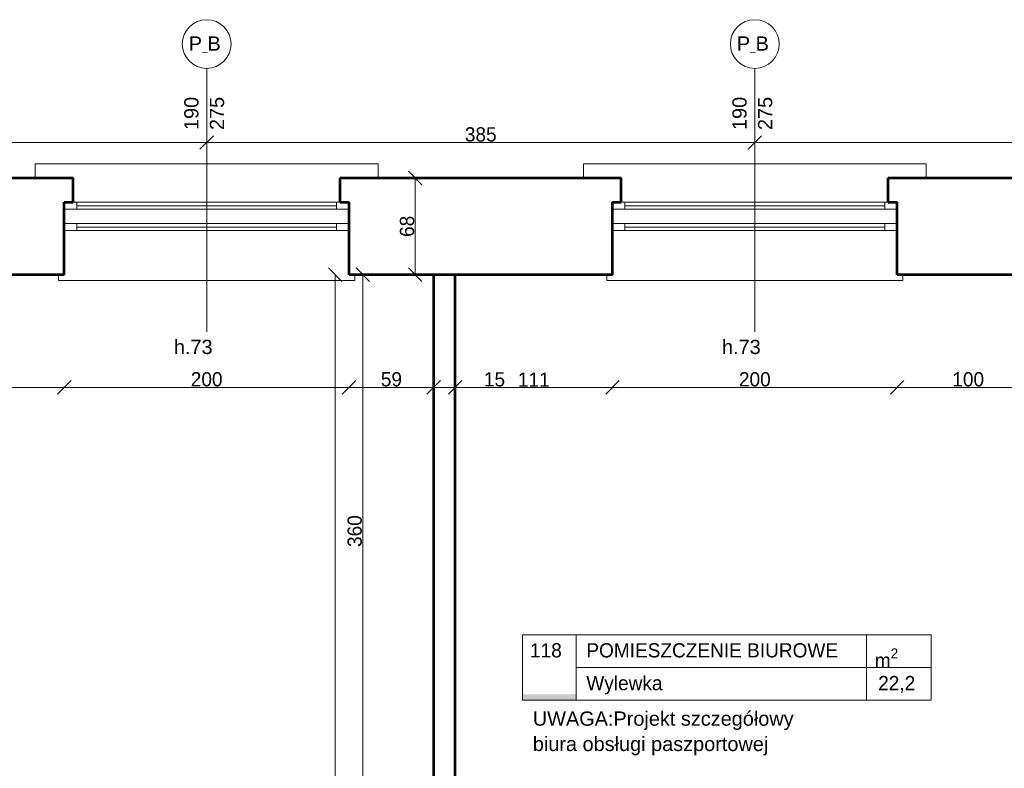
# Model space of a CAD drawing. Header units: inches. Extents: x -21887 to 84279, y -131485 to 67836.
# Tile 209 of 256: x 35117 to 42033, y 38816 to 44079. Entities that reach past the tile are written whole.
import ezdxf

# ---------------------------------------------------------------- set-up
doc = ezdxf.new("R2010")
doc.units = ezdxf.units.IN
doc.header["$MEASUREMENT"] = 0
doc.layers.get('0').update_dxf_attribs({"lineweight": 13})
doc.layers.get('Defpoints').update_dxf_attribs({"lineweight": 13})
for name, color, linetype, lineweight in [('AI_MURY', 7, 'Continuous', 53), ('Dimensioning', 7, 'Continuous', 13), ('DRZWI', 7, 'Continuous', 13), ('dzialowki', 7, 'Continuous', 53), ('nowe scianz', 7, 'Continuous', 13), ('OPISY TABELKI', 7, 'Continuous', 13)]:
    doc.layers.add(name, color=color, linetype=linetype, lineweight=lineweight)
doc.styles.add('GENERATED_STYLE_30', font='txt')
doc.styles.add('GENERATED_STYLE_7', font='txt')
doc.styles.add('GENERATED_STYLE_8', font='txt')
doc.styles.add('GENERATED_STYLE_9', font='txt')
doc.styles.add('Style-Courier New', font='txt')
doc.dimstyles.new('Dimstyle_4', dxfattribs={"dimtxt": 100, "dimasz": 95, "dimexe": 0, "dimexo": 0, "dimgap": 0.09, "dimtad": 1, "dimdec": 0, "dimlfac": 0.1, "dimzin": 0, "dimdsep": 46, "dimlunit": 5, "dimtxsty": 'GENERATED_STYLE_7', "dimblk": 'ARROWHEAD_6', "dimcen": 0.09, "dimclrd": 161, "dimclre": 161, "dimclrt": 7, "dimadec": 0, "dimazin": 0, "dimtfac": 1, "dimtdec": 0, "dimtmove": 0, "dimatfit": 3, "dimfxl": 0, "dimtolj": 1, "dimtzin": 0, "dimarcsym": 0})
doc.dimstyles.new('Dimstyle_5', dxfattribs={"dimtxt": 100, "dimasz": 95, "dimexe": 0.18, "dimexo": 0, "dimgap": 0.09, "dimtad": 1, "dimtih": 1, "dimtoh": 1, "dimdec": 0, "dimlfac": 0.1, "dimzin": 0, "dimdsep": 46, "dimlunit": 5, "dimtxsty": 'GENERATED_STYLE_7', "dimblk": 'ARROWHEAD_6', "dimcen": 0.09, "dimclrd": 161, "dimclre": 161, "dimclrt": 7, "dimadec": 0, "dimazin": 0, "dimtfac": 1, "dimtdec": 0, "dimtmove": 0, "dimatfit": 3, "dimfxl": 0, "dimtolj": 1, "dimtzin": 0, "dimarcsym": 0})

# ---------------------------------------------------------------- blocks, each defined once
blk = doc.blocks.new('ARROWHEAD_6')
at = {"color": 0, "linetype": 'Continuous'}
for p, q in [((0, 0), (-1, 0)), ((-0.5, -0.5), (0.5, 0.5))]:
    blk.add_line(p, q, dxfattribs=at)
blk = doc.blocks.new('*U169')
at = {"layer": 'Defpoints', "color": 0, "linetype": 'Continuous'}
for p in [(37332.9, 42285.7), (38025.5, 42285.7), (37332.9, 33430.7)]:
    blk.add_point(p, dxfattribs=at)
at = {"layer": 'Dimensioning', "color": 161, "linetype": 'Continuous', "lineweight": -2}
for p, q in [((37333.1, 42285.7), (37332.9, 42285.7)), ((37332.9, 33525.7), (37332.9, 42190.7))]:
    blk.add_line(p, q, dxfattribs=at)
at = {"layer": 'Dimensioning', "color": 161, "linetype": 'Continuous', "lineweight": -2, "xscale": 95, "yscale": 95, "zscale": 95}
for p, rotation in [((37332.9, 42285.7), 90), ((37332.9, 33430.7), 270)]:
    blk.add_blockref('ARROWHEAD_6', p, dxfattribs=dict(at, rotation=rotation))
at = {"layer": 'Dimensioning', "color": 7, "linetype": 'Continuous', "insert": (37276.6, 37858.2), "char_height": 100, "attachment_point": 5, "rotation": 90, "style": 'GENERATED_STYLE_7'}
blk.add_mtext('885', dxfattribs=at)
blk = doc.blocks.new('*D1845')
at = {"layer": 'Defpoints'}
for p in [(37332.9, 42285.7), (38025.5, 42285.7), (37332.9, 37858.2), (37332.9, 33430.7)]:
    blk.add_point(p, dxfattribs=at)
at = {"layer": 'Dimensioning', "color": 161, "linetype": 'Continuous'}
blk.add_blockref('*U169', (0, 0), dxfattribs=at)
blk = doc.blocks.new('*U1109')
at = {"layer": 'Defpoints', "color": 0, "linetype": 'Continuous'}
for p in [(32580.5, 43215.2), (36430.5, 43215.2), (36430.5, 43215.2)]:
    blk.add_point(p, dxfattribs=at)
at = {"layer": 'Dimensioning', "color": 161, "linetype": 'Continuous', "lineweight": -2}
for p, q in [((32580.5, 43215.2), (32580.5, 43215.4)), ((32675.5, 43215.2), (36335.5, 43215.2)), ((36430.5, 43215.2), (36430.5, 43215.4))]:
    blk.add_line(p, q, dxfattribs=at)
at = {"layer": 'Dimensioning', "color": 161, "linetype": 'Continuous', "lineweight": -2, "xscale": 95, "yscale": 95, "zscale": 95, "rotation": 180}
blk.add_blockref('ARROWHEAD_6', (32580.5, 43215.2), dxfattribs=at)
at = {"layer": 'Dimensioning', "color": 161, "linetype": 'Continuous', "lineweight": -2, "xscale": 95, "yscale": 95, "zscale": 95}
blk.add_blockref('ARROWHEAD_6', (36430.5, 43215.2), dxfattribs=at)
at = {"layer": 'Dimensioning', "color": 7, "linetype": 'Continuous', "insert": (34505.5, 43271.5), "char_height": 100, "attachment_point": 5, "style": 'GENERATED_STYLE_7'}
blk.add_mtext('385', dxfattribs=at)
blk = doc.blocks.new('*D2071')
at = {"layer": 'Defpoints'}
for p in [(32580.5, 43215.2), (34505.5, 43215.2), (36430.5, 43215.2), (36430.5, 43215.2)]:
    blk.add_point(p, dxfattribs=at)
at = {"layer": 'Dimensioning', "color": 161, "linetype": 'Continuous'}
blk.add_blockref('*U1109', (0, 0), dxfattribs=at)
blk = doc.blocks.new('*U1110')
at = {"layer": 'Defpoints', "color": 0, "linetype": 'Continuous'}
for p in [(36430.5, 43215.2), (40280.5, 43215.2), (40280.5, 43215.2)]:
    blk.add_point(p, dxfattribs=at)
at = {"layer": 'Dimensioning', "color": 161, "linetype": 'Continuous', "lineweight": -2}
for p, q in [((36430.5, 43215.2), (36430.5, 43215.4)), ((36525.5, 43215.2), (40185.5, 43215.2)), ((40280.5, 43215.2), (40280.5, 43215.4))]:
    blk.add_line(p, q, dxfattribs=at)
at = {"layer": 'Dimensioning', "color": 161, "linetype": 'Continuous', "lineweight": -2, "xscale": 95, "yscale": 95, "zscale": 95, "rotation": 180}
blk.add_blockref('ARROWHEAD_6', (36430.5, 43215.2), dxfattribs=at)
at = {"layer": 'Dimensioning', "color": 161, "linetype": 'Continuous', "lineweight": -2, "xscale": 95, "yscale": 95, "zscale": 95}
blk.add_blockref('ARROWHEAD_6', (40280.5, 43215.2), dxfattribs=at)
at = {"layer": 'Dimensioning', "color": 7, "linetype": 'Continuous', "insert": (38355.5, 43271.5), "char_height": 100, "attachment_point": 5, "style": 'GENERATED_STYLE_7'}
blk.add_mtext('385', dxfattribs=at)
blk = doc.blocks.new('*D2072')
at = {"layer": 'Defpoints'}
for p in [(36430.5, 43215.2), (38355.5, 43215.2), (40280.5, 43215.2), (40280.5, 43215.2)]:
    blk.add_point(p, dxfattribs=at)
at = {"layer": 'Dimensioning', "color": 161, "linetype": 'Continuous'}
blk.add_blockref('*U1110', (0, 0), dxfattribs=at)
blk = doc.blocks.new('*U1111')
at = {"layer": 'Defpoints', "color": 0, "linetype": 'Continuous'}
for p in [(40280.5, 43215.2), (44130.5, 43215.2), (44130.5, 43215.2)]:
    blk.add_point(p, dxfattribs=at)
at = {"layer": 'Dimensioning', "color": 161, "linetype": 'Continuous', "lineweight": -2}
for p, q in [((40280.5, 43215.2), (40280.5, 43215.4)), ((40375.5, 43215.2), (44035.5, 43215.2)), ((44130.5, 43215.2), (44130.5, 43215.4))]:
    blk.add_line(p, q, dxfattribs=at)
at = {"layer": 'Dimensioning', "color": 161, "linetype": 'Continuous', "lineweight": -2, "xscale": 95, "yscale": 95, "zscale": 95, "rotation": 180}
blk.add_blockref('ARROWHEAD_6', (40280.5, 43215.2), dxfattribs=at)
at = {"layer": 'Dimensioning', "color": 161, "linetype": 'Continuous', "lineweight": -2, "xscale": 95, "yscale": 95, "zscale": 95}
blk.add_blockref('ARROWHEAD_6', (44130.5, 43215.2), dxfattribs=at)
at = {"layer": 'Dimensioning', "color": 7, "linetype": 'Continuous', "insert": (42205.5, 43271.5), "char_height": 100, "attachment_point": 5, "style": 'GENERATED_STYLE_7'}
blk.add_mtext('385', dxfattribs=at)
blk = doc.blocks.new('*D2073')
at = {"layer": 'Defpoints'}
for p in [(40280.5, 43215.2), (42205.5, 43215.2), (44130.5, 43215.2), (44130.5, 43215.2)]:
    blk.add_point(p, dxfattribs=at)
at = {"layer": 'Dimensioning', "color": 161, "linetype": 'Continuous'}
blk.add_blockref('*U1111', (0, 0), dxfattribs=at)
blk = doc.blocks.new('*U266')
at = {"layer": 'Defpoints', "color": 0, "linetype": 'Continuous'}
for p in [(37882.4, 42965.7), (37894.6, 42965.7), (37882.4, 42285.7)]:
    blk.add_point(p, dxfattribs=at)
at = {"layer": 'Dimensioning', "color": 161, "linetype": 'Continuous', "lineweight": -2}
for p, q in [((37894.4, 42965.7), (37894.6, 42965.7)), ((37894.6, 42380.7), (37894.6, 42870.7)), ((37894.4, 42285.7), (37894.6, 42285.7))]:
    blk.add_line(p, q, dxfattribs=at)
at = {"layer": 'Dimensioning', "color": 161, "linetype": 'Continuous', "lineweight": -2, "xscale": 95, "yscale": 95, "zscale": 95}
for p, rotation in [((37894.6, 42965.7), 90), ((37894.6, 42285.7), 270)]:
    blk.add_blockref('ARROWHEAD_6', p, dxfattribs=dict(at, rotation=rotation))
at = {"layer": 'Dimensioning', "color": 7, "linetype": 'Continuous', "insert": (37838.3, 42625.7), "char_height": 100, "attachment_point": 5, "rotation": 90, "style": 'GENERATED_STYLE_7'}
blk.add_mtext('68', dxfattribs=at)
blk = doc.blocks.new('*D2075')
at = {"layer": 'Defpoints'}
for p in [(37882.4, 42965.7), (37894.6, 42965.7), (37894.6, 42625.7), (37882.4, 42285.7)]:
    blk.add_point(p, dxfattribs=at)
at = {"layer": 'Dimensioning', "color": 161, "linetype": 'Continuous'}
blk.add_blockref('*U266', (0, 0), dxfattribs=at)
blk = doc.blocks.new('*U1577')
at = {"layer": 'Defpoints', "color": 0, "linetype": 'Continuous'}
for p in [(33580.5, 42285.7), (35430.5, 42285.7), (35430.5, 41493.7)]:
    blk.add_point(p, dxfattribs=at)
at = {"layer": 'Dimensioning', "color": 161, "linetype": 'Continuous', "lineweight": -2}
for p, q in [((33580.5, 41493.9), (33580.5, 41493.6)), ((33675.5, 41493.7), (35335.5, 41493.7)), ((35430.5, 41493.9), (35430.5, 41493.6))]:
    blk.add_line(p, q, dxfattribs=at)
at = {"layer": 'Dimensioning', "color": 161, "linetype": 'Continuous', "lineweight": -2, "xscale": 95, "yscale": 95, "zscale": 95, "rotation": 180}
blk.add_blockref('ARROWHEAD_6', (33580.5, 41493.7), dxfattribs=at)
at = {"layer": 'Dimensioning', "color": 161, "linetype": 'Continuous', "lineweight": -2, "xscale": 95, "yscale": 95, "zscale": 95}
blk.add_blockref('ARROWHEAD_6', (35430.5, 41493.7), dxfattribs=at)
at = {"layer": 'Dimensioning', "color": 7, "linetype": 'Continuous', "insert": (34505.5, 41550), "char_height": 100, "attachment_point": 5, "style": 'GENERATED_STYLE_7'}
blk.add_mtext('185', dxfattribs=at)
blk = doc.blocks.new('*D3246')
at = {"layer": 'Defpoints'}
for p in [(33580.5, 42285.7), (35430.5, 42285.7), (34505.5, 41493.7), (35430.5, 41493.7)]:
    blk.add_point(p, dxfattribs=at)
at = {"layer": 'Dimensioning', "color": 161, "linetype": 'Continuous'}
blk.add_blockref('*U1577', (0, 0), dxfattribs=at)
blk = doc.blocks.new('*U1578')
at = {"layer": 'Defpoints', "color": 0, "linetype": 'Continuous'}
for p in [(35430.5, 42285.7), (37430.5, 42285.7), (37430.5, 41493.7)]:
    blk.add_point(p, dxfattribs=at)
at = {"layer": 'Dimensioning', "color": 161, "linetype": 'Continuous', "lineweight": -2}
for p, q in [((35430.5, 41493.9), (35430.5, 41493.6)), ((35525.5, 41493.7), (37335.5, 41493.7)), ((37430.5, 41493.9), (37430.5, 41493.6))]:
    blk.add_line(p, q, dxfattribs=at)
at = {"layer": 'Dimensioning', "color": 161, "linetype": 'Continuous', "lineweight": -2, "xscale": 95, "yscale": 95, "zscale": 95, "rotation": 180}
blk.add_blockref('ARROWHEAD_6', (35430.5, 41493.7), dxfattribs=at)
at = {"layer": 'Dimensioning', "color": 161, "linetype": 'Continuous', "lineweight": -2, "xscale": 95, "yscale": 95, "zscale": 95}
blk.add_blockref('ARROWHEAD_6', (37430.5, 41493.7), dxfattribs=at)
at = {"layer": 'Dimensioning', "color": 7, "linetype": 'Continuous', "insert": (36430.5, 41550), "char_height": 100, "attachment_point": 5, "style": 'GENERATED_STYLE_7'}
blk.add_mtext('200', dxfattribs=at)
blk = doc.blocks.new('*D3247')
at = {"layer": 'Defpoints'}
for p in [(35430.5, 42285.7), (37430.5, 42285.7), (36430.5, 41493.7), (37430.5, 41493.7)]:
    blk.add_point(p, dxfattribs=at)
at = {"layer": 'Dimensioning', "color": 161, "linetype": 'Continuous'}
blk.add_blockref('*U1578', (0, 0), dxfattribs=at)
blk = doc.blocks.new('*U1579')
at = {"layer": 'Defpoints', "color": 0, "linetype": 'Continuous'}
for p in [(37430.5, 42285.7), (38025.5, 42285.7), (38025.5, 41493.7)]:
    blk.add_point(p, dxfattribs=at)
at = {"layer": 'Dimensioning', "color": 161, "linetype": 'Continuous', "lineweight": -2}
for p, q in [((37430.5, 41493.9), (37430.5, 41493.6)), ((37525.5, 41493.7), (37930.5, 41493.7)), ((38025.5, 41493.9), (38025.5, 41493.6))]:
    blk.add_line(p, q, dxfattribs=at)
at = {"layer": 'Dimensioning', "color": 161, "linetype": 'Continuous', "lineweight": -2, "xscale": 95, "yscale": 95, "zscale": 95, "rotation": 180}
blk.add_blockref('ARROWHEAD_6', (37430.5, 41493.7), dxfattribs=at)
at = {"layer": 'Dimensioning', "color": 161, "linetype": 'Continuous', "lineweight": -2, "xscale": 95, "yscale": 95, "zscale": 95}
blk.add_blockref('ARROWHEAD_6', (38025.5, 41493.7), dxfattribs=at)
at = {"layer": 'Dimensioning', "color": 7, "linetype": 'Continuous', "insert": (37728, 41550), "char_height": 100, "attachment_point": 5, "style": 'GENERATED_STYLE_7'}
blk.add_mtext('59', dxfattribs=at)
blk = doc.blocks.new('*D3248')
at = {"layer": 'Defpoints'}
for p in [(37430.5, 42285.7), (38025.5, 42285.7), (37728, 41493.7), (38025.5, 41493.7)]:
    blk.add_point(p, dxfattribs=at)
at = {"layer": 'Dimensioning', "color": 161, "linetype": 'Continuous'}
blk.add_blockref('*U1579', (0, 0), dxfattribs=at)
blk = doc.blocks.new('*U1580')
at = {"layer": 'Defpoints', "color": 0, "linetype": 'Continuous'}
for p in [(38025.5, 42285.7), (38175.5, 42285.7), (38175.5, 41493.7)]:
    blk.add_point(p, dxfattribs=at)
at = {"layer": 'Dimensioning', "color": 161, "linetype": 'Continuous', "lineweight": -2}
for p, q in [((37930.5, 41493.7), (37835.5, 41493.7)), ((38025.5, 41493.9), (38025.5, 41493.6)), ((38025.5, 41493.7), (38175.5, 41493.7)), ((38175.5, 41493.9), (38175.5, 41493.6)), ((38270.5, 41493.7), (38538.9, 41493.7))]:
    blk.add_line(p, q, dxfattribs=at)
at = {"layer": 'Dimensioning', "color": 161, "linetype": 'Continuous', "lineweight": -2, "xscale": 95, "yscale": 95, "zscale": 95}
blk.add_blockref('ARROWHEAD_6', (38025.5, 41493.7), dxfattribs=at)
at = {"layer": 'Dimensioning', "color": 161, "linetype": 'Continuous', "lineweight": -2, "xscale": 95, "yscale": 95, "zscale": 95, "rotation": 180}
blk.add_blockref('ARROWHEAD_6', (38175.5, 41493.7), dxfattribs=at)
at = {"layer": 'Dimensioning', "color": 7, "linetype": 'Continuous', "insert": (38452.2, 41549.5), "char_height": 100, "attachment_point": 5, "style": 'GENERATED_STYLE_7'}
blk.add_mtext('15', dxfattribs=at)
blk = doc.blocks.new('*D3249')
at = {"layer": 'Defpoints'}
for p in [(38025.5, 42285.7), (38175.5, 42285.7), (38175.5, 41493.7), (38452.2, 41493.7)]:
    blk.add_point(p, dxfattribs=at)
at = {"layer": 'Dimensioning', "color": 161, "linetype": 'Continuous'}
blk.add_blockref('*U1580', (0, 0), dxfattribs=at)
blk = doc.blocks.new('*U1581')
at = {"layer": 'Defpoints', "color": 0, "linetype": 'Continuous'}
for p in [(38175.5, 42285.7), (39280.5, 42285.7), (39280.5, 41493.7)]:
    blk.add_point(p, dxfattribs=at)
at = {"layer": 'Dimensioning', "color": 161, "linetype": 'Continuous', "lineweight": -2}
for p, q in [((38175.5, 41493.9), (38175.5, 41493.6)), ((38270.5, 41493.7), (39185.5, 41493.7)), ((39280.5, 41493.9), (39280.5, 41493.6))]:
    blk.add_line(p, q, dxfattribs=at)
at = {"layer": 'Dimensioning', "color": 161, "linetype": 'Continuous', "lineweight": -2, "xscale": 95, "yscale": 95, "zscale": 95, "rotation": 180}
blk.add_blockref('ARROWHEAD_6', (38175.5, 41493.7), dxfattribs=at)
at = {"layer": 'Dimensioning', "color": 161, "linetype": 'Continuous', "lineweight": -2, "xscale": 95, "yscale": 95, "zscale": 95}
blk.add_blockref('ARROWHEAD_6', (39280.5, 41493.7), dxfattribs=at)
at = {"layer": 'Dimensioning', "color": 7, "linetype": 'Continuous', "insert": (38728, 41548.2), "char_height": 100, "attachment_point": 5, "style": 'GENERATED_STYLE_7'}
blk.add_mtext('111', dxfattribs=at)
blk = doc.blocks.new('*D3250')
at = {"layer": 'Defpoints'}
for p in [(38175.5, 42285.7), (39280.5, 42285.7), (38728, 41493.7), (39280.5, 41493.7)]:
    blk.add_point(p, dxfattribs=at)
at = {"layer": 'Dimensioning', "color": 161, "linetype": 'Continuous'}
blk.add_blockref('*U1581', (0, 0), dxfattribs=at)
blk = doc.blocks.new('*U1582')
at = {"layer": 'Defpoints', "color": 0, "linetype": 'Continuous'}
for p in [(39280.5, 42285.7), (41280.5, 42285.7), (41280.5, 41493.7)]:
    blk.add_point(p, dxfattribs=at)
at = {"layer": 'Dimensioning', "color": 161, "linetype": 'Continuous', "lineweight": -2}
for p, q in [((39280.5, 41493.9), (39280.5, 41493.6)), ((39375.5, 41493.7), (41185.5, 41493.7)), ((41280.5, 41493.9), (41280.5, 41493.6))]:
    blk.add_line(p, q, dxfattribs=at)
at = {"layer": 'Dimensioning', "color": 161, "linetype": 'Continuous', "lineweight": -2, "xscale": 95, "yscale": 95, "zscale": 95, "rotation": 180}
blk.add_blockref('ARROWHEAD_6', (39280.5, 41493.7), dxfattribs=at)
at = {"layer": 'Dimensioning', "color": 161, "linetype": 'Continuous', "lineweight": -2, "xscale": 95, "yscale": 95, "zscale": 95}
blk.add_blockref('ARROWHEAD_6', (41280.5, 41493.7), dxfattribs=at)
at = {"layer": 'Dimensioning', "color": 7, "linetype": 'Continuous', "insert": (40280.5, 41550), "char_height": 100, "attachment_point": 5, "style": 'GENERATED_STYLE_7'}
blk.add_mtext('200', dxfattribs=at)
blk = doc.blocks.new('*D3251')
at = {"layer": 'Defpoints'}
for p in [(39280.5, 42285.7), (41280.5, 42285.7), (40280.5, 41493.7), (41280.5, 41493.7)]:
    blk.add_point(p, dxfattribs=at)
at = {"layer": 'Dimensioning', "color": 161, "linetype": 'Continuous'}
blk.add_blockref('*U1582', (0, 0), dxfattribs=at)
blk = doc.blocks.new('*U1583')
at = {"layer": 'Defpoints', "color": 0, "linetype": 'Continuous'}
for p in [(41280.5, 42285.7), (42278, 42285.7), (42278, 41493.7)]:
    blk.add_point(p, dxfattribs=at)
at = {"layer": 'Dimensioning', "color": 161, "linetype": 'Continuous', "lineweight": -2}
for p, q in [((41280.5, 41493.9), (41280.5, 41493.6)), ((41375.5, 41493.7), (42183, 41493.7)), ((42278, 41493.9), (42278, 41493.6))]:
    blk.add_line(p, q, dxfattribs=at)
at = {"layer": 'Dimensioning', "color": 161, "linetype": 'Continuous', "lineweight": -2, "xscale": 95, "yscale": 95, "zscale": 95, "rotation": 180}
blk.add_blockref('ARROWHEAD_6', (41280.5, 41493.7), dxfattribs=at)
at = {"layer": 'Dimensioning', "color": 161, "linetype": 'Continuous', "lineweight": -2, "xscale": 95, "yscale": 95, "zscale": 95}
blk.add_blockref('ARROWHEAD_6', (42278, 41493.7), dxfattribs=at)
at = {"layer": 'Dimensioning', "color": 7, "linetype": 'Continuous', "insert": (41779.3, 41550), "char_height": 100, "attachment_point": 5, "style": 'GENERATED_STYLE_7'}
blk.add_mtext('100', dxfattribs=at)
blk = doc.blocks.new('*D3252')
at = {"layer": 'Defpoints'}
for p in [(41280.5, 42285.7), (42278, 42285.7), (41779.3, 41493.7), (42278, 41493.7)]:
    blk.add_point(p, dxfattribs=at)
at = {"layer": 'Dimensioning', "color": 161, "linetype": 'Continuous'}
blk.add_blockref('*U1583', (0, 0), dxfattribs=at)
blk = doc.blocks.new('*U917')
at = {"layer": 'Defpoints', "color": 0, "linetype": 'Continuous'}
for p in [(37527, 42285.7), (38025.5, 42285.7), (38125.5, 38680.7)]:
    blk.add_point(p, dxfattribs=at)
at = {"layer": 'Dimensioning', "color": 161, "linetype": 'Continuous', "lineweight": -2}
for p, q in [((37527.2, 42285.7), (37527, 42285.7)), ((37527, 38775.7), (37527, 42190.7)), ((37527.2, 38680.7), (37527, 38680.7))]:
    blk.add_line(p, q, dxfattribs=at)
at = {"layer": 'Dimensioning', "color": 161, "linetype": 'Continuous', "lineweight": -2, "xscale": 95, "yscale": 95, "zscale": 95}
for p, rotation in [((37527, 42285.7), 90), ((37527, 38680.7), 270)]:
    blk.add_blockref('ARROWHEAD_6', p, dxfattribs=dict(at, rotation=rotation))
at = {"layer": 'Dimensioning', "color": 7, "linetype": 'Continuous', "insert": (37470.7, 40483.2), "char_height": 100, "attachment_point": 5, "rotation": 90, "style": 'GENERATED_STYLE_7'}
blk.add_mtext('360', dxfattribs=at)
blk = doc.blocks.new('*D3437')
at = {"layer": 'Defpoints'}
for p in [(37527, 42285.7), (38025.5, 42285.7), (37527, 40483.2), (38125.5, 38680.7)]:
    blk.add_point(p, dxfattribs=at)
at = {"layer": 'Dimensioning', "color": 161, "linetype": 'Continuous'}
blk.add_blockref('*U917', (0, 0), dxfattribs=at)

msp = doc.modelspace()

# ---------------------------------------------------------------- hatches: boundary and pattern name
at = {"layer": 'OPISY TABELKI', "extrusion": (0, 0, -1)}
msp.add_hatch(color=7, dxfattribs=at).paths.add_polyline_path([(-39025.4, 39293.9), (-39025.4, 39336), (-38649, 39336), (-38649, 39293.9)], flags=16)

# ---------------------------------------------------------------- linework, layer by layer
at = {"layer": 'AI_MURY', "color": 7, "linetype": 'Continuous'}
for p, q in [((33518, 42965.7), (35493, 42965.7)), ((35493, 42795.7), (35493, 42965.7)), ((37368, 42795.7), (37368, 42965.7)), ((37368, 42965.7), (39343, 42965.7)), ((39343, 42795.7), (39343, 42965.7)), ((41218, 42795.7), (41218, 42965.7)), ((41218, 42965.7), (43193, 42965.7)), ((35430.5, 42285.7), (35430.5, 42795.7)), ((35430.5, 42795.7), (35493, 42795.7)), ((37368, 42795.7), (37430.5, 42795.7)), ((37430.5, 42285.7), (37430.5, 42795.7)), ((39280.5, 42285.7), (39280.5, 42795.7)), ((39280.5, 42795.7), (39343, 42795.7)), ((41218, 42795.7), (41280.5, 42795.7)), ((41280.5, 42285.7), (41280.5, 42795.7)), ((35430.5, 42285.7), (33580.5, 42285.7)), ((39280.5, 42285.7), (37430.5, 42285.7)), ((43130.5, 42285.7), (41280.5, 42285.7))]:
    msp.add_line(p, q, dxfattribs=at)
at = {"layer": 'DRZWI', "color": 220, "linetype": 'Continuous'}
for p, q in [((36430.5, 43736.1), (36430.5, 41885.3)), ((40280.5, 43736.1), (40280.5, 41885.3)), ((35518, 42745.7), (35430.5, 42745.7)), ((35518, 42795.7), (35493, 42795.7)), ((35518, 42745.7), (35518, 42795.7)), ((35518, 42795.7), (37343, 42795.7)), ((35518, 42770.7), (37343, 42770.7)), ((35518, 42745.7), (37343, 42745.7)), ((37343, 42745.7), (37343, 42795.7)), ((37343, 42795.7), (37368, 42795.7)), ((37343, 42745.7), (37430.5, 42745.7)), ((39368, 42745.7), (39280.5, 42745.7)), ((39368, 42795.7), (39343, 42795.7)), ((39368, 42745.7), (39368, 42795.7)), ((39368, 42795.7), (41193, 42795.7)), ((39368, 42770.7), (41193, 42770.7)), ((39368, 42745.7), (41193, 42745.7)), ((41193, 42745.7), (41193, 42795.7)), ((41193, 42795.7), (41218, 42795.7)), ((41193, 42745.7), (41280.5, 42745.7)), ((35518, 42645.7), (35430.5, 42645.7)), ((35518, 42595.7), (35518, 42645.7)), ((35518, 42645.7), (37343, 42645.7)), ((35518, 42620.7), (37343, 42620.7)), ((37343, 42645.7), (37430.5, 42645.7)), ((37343, 42595.7), (37343, 42645.7)), ((39368, 42645.7), (39280.5, 42645.7)), ((39368, 42595.7), (39368, 42645.7)), ((39368, 42645.7), (41193, 42645.7)), ((39368, 42620.7), (41193, 42620.7)), ((41193, 42645.7), (41280.5, 42645.7)), ((41193, 42595.7), (41193, 42645.7)), ((35518, 42595.7), (35430.5, 42595.7)), ((35518, 42595.7), (37343, 42595.7)), ((37343, 42595.7), (37430.5, 42595.7)), ((39368, 42595.7), (39280.5, 42595.7)), ((39368, 42595.7), (41193, 42595.7)), ((41193, 42595.7), (41280.5, 42595.7))]:
    msp.add_line(p, q, dxfattribs=at)
at = {"layer": 'DRZWI', "color": 251, "linetype": 'Continuous'}
for p, q in [((35226.6, 43065.7), (37634.4, 43065.7)), ((35226.6, 43065.7), (35226.6, 42965.7)), ((37634.4, 43065.7), (37634.4, 42965.7)), ((39076.6, 43065.7), (41484.4, 43065.7)), ((39076.6, 43065.7), (39076.6, 42965.7)), ((41484.4, 43065.7), (41484.4, 42965.7)), ((35390.5, 42285.7), (35390.5, 42245.7)), ((37470.5, 42285.7), (37470.5, 42245.7)), ((39240.5, 42285.7), (39240.5, 42245.7)), ((41320.5, 42285.7), (41320.5, 42245.7)), ((35390.5, 42245.7), (37470.5, 42245.7)), ((39240.5, 42245.7), (41320.5, 42245.7))]:
    msp.add_line(p, q, dxfattribs=at)
at = {"layer": 'DRZWI', "color": 220, "linetype": 'Continuous'}
for centre in [(36430.4, 43907.4), (40280.4, 43907.4)]:
    msp.add_circle(centre, 171.3, dxfattribs=at)
at = {"layer": 'dzialowki', "color": 12, "linetype": 'Continuous'}
for p, q in [((38025.5, 38680.7), (38025.5, 42285.7)), ((38175.5, 38680.7), (38175.5, 42285.7))]:
    msp.add_line(p, q, dxfattribs=at)
at = {"layer": 'OPISY TABELKI', "color": 7, "linetype": 'Continuous'}
for p, q in [((38649, 39754.6), (41518.8, 39754.6)), ((38649, 39754.6), (38649, 39293.9)), ((39025.4, 39754.6), (39025.4, 39293.9)), ((41064.7, 39754.6), (41064.7, 39293.9)), ((41518.8, 39754.6), (41518.8, 39293.9)), ((39025.4, 39524.2), (41518.8, 39524.2)), ((38649, 39293.9), (41518.8, 39293.9))]:
    msp.add_line(p, q, dxfattribs=at)

# ---------------------------------------------------------------- texts
at = {"layer": 'DRZWI', "color": 220, "char_height": 100, "attachment_point": 1, "style": 'GENERATED_STYLE_7'}
for s, insert, width in [('\\fArial|b0|i0|c238|p39;P\\H50.000000;_\\H100.000000;B', (36304.4, 43961), 460.117), ('\\fArial|b0|i0|c238|p39;P\\H50.000000;_\\H100.000000;B', (40154.4, 43961), 460.117), ('\\fArial|b0|i0|c238|p39;h.73', (36200.1, 41828), 460.863), ('\\fArial|b0|i0|c238|p39;h.73', (40050.1, 41828), 460.863)]:
    msp.add_mtext(s, dxfattribs=dict(at, insert=insert, width=width))
at = {"layer": 'DRZWI', "color": 220, "char_height": 100, "width": 355.178, "attachment_point": 1, "rotation": 90, "line_spacing_factor": 1.079165, "style": 'GENERATED_STYLE_7'}
for insert in [(36272.9, 43303), (40122.9, 43303)]:
    msp.add_mtext('\\fArial|b0|i0|c238|p39;190\\P275', dxfattribs=dict(at, insert=insert))
at = {"layer": 'nowe scianz', "color": 7, "insert": (38721.3, 39215.2), "char_height": 100, "width": 3058.245, "attachment_point": 1, "line_spacing_factor": 1.067982, "style": 'GENERATED_STYLE_30'}
msp.add_mtext('\\fArial|b0|i0|c238|p39;UWAGA:Projekt szczegółowy \\Pbiura obsługi paszportowej', dxfattribs=at)
at = {"layer": 'OPISY TABELKI', "color": 7, "char_height": 100, "attachment_point": 1}
for s, insert, width, style in [('118', (38701.7, 39695.2), 323.775, 'GENERATED_STYLE_8'), ('POMIESZCZENIE BIUROWE', (39097.3, 39695.2), 2409.415, 'GENERATED_STYLE_9'), ('\\A1;m\\H70.000000;\\S2^  ;', (41123.6, 39658.5), 323.775, 'GENERATED_STYLE_9'), ('Wylewka ', (39097.3, 39464.8), 2409.415, 'GENERATED_STYLE_9'), ('22,2     ', (41147.2, 39464.8), 424.969, 'GENERATED_STYLE_9')]:
    msp.add_mtext(s, dxfattribs=dict(at, insert=insert, width=width, style=style))

# ---------------------------------------------------------------- dimensions: what is measured, and where the dimension line sits
at = {"layer": 'Dimensioning', "color": 161, "linetype": 'Continuous'}
for base, p1, p2, picture, middle in [((36430.5, 43215.2), (32580.5, 43215.2), (36430.5, 43215.2), '*D2071', (34505.5, 43215.2)), ((40280.5, 43215.2), (36430.5, 43215.2), (40280.5, 43215.2), '*D2072', (38355.5, 43215.2)), ((44130.5, 43215.2), (40280.5, 43215.2), (44130.5, 43215.2), '*D2073', (42205.5, 43215.2)), ((35430.5, 41493.7), (33580.5, 42285.7), (35430.5, 42285.7), '*D3246', (34505.5, 41493.7)), ((37430.5, 41493.7), (35430.5, 42285.7), (37430.5, 42285.7), '*D3247', (36430.5, 41493.7)), ((38025.5180538, 41493.7360925), (37430.5180538, 42285.7131048), (38025.5180538, 42285.7131048), '*D3248', (37728.0180538, 41493.7360925)), ((38175.5, 41493.7), (38025.5, 42285.7), (38175.5, 42285.7), '*D3249', (38452.2, 41493.7)), ((39280.5180538, 41493.7360925), (38175.5180538, 42285.7131048), (39280.5180538, 42285.7131048), '*D3250', (38728.0180538, 41493.7360925)), ((41280.5, 41493.7), (39280.5, 42285.7), (41280.5, 42285.7), '*D3251', (40280.5, 41493.7)), ((42278, 41493.7), (41280.5, 42285.7), (42278, 42285.7), '*D3252', (41779.3, 41493.7))]:
    dim = msp.add_linear_dim(base=base, p1=p1, p2=p2, dimstyle='Dimstyle_5', override={"dimtxsty": 'Style-Courier New', "dimclrd": 0, "dimclre": 161, "dimlwe": 0}, dxfattribs=at)
    dim.commit()
    dim.dimension.update_dxf_attribs({"geometry": picture, "text_midpoint": middle, "dimtype": 128})
for base, p1, p2, picture, middle in [((37894.6, 42965.7), (37882.4, 42285.7), (37882.4, 42965.7), '*D2075', (37894.6, 42625.7)), ((37332.909526, 42285.7131048), (37332.909526, 33430.7131048), (38025.5180538, 42285.7131048), '*D1845', (37332.909526, 37858.2131048)), ((37527.0066364, 42285.7131048), (38125.5180538, 38680.7131048), (38025.5180538, 42285.7131048), '*D3437', (37527.0066364, 40483.2131048))]:
    dim = msp.add_linear_dim(base=base, p1=p1, p2=p2, angle=90, dimstyle='Dimstyle_4', override={"dimtxsty": 'Style-Courier New', "dimclrd": 0, "dimclre": 161, "dimlwe": 0}, dxfattribs=at)
    dim.commit()
    dim.dimension.update_dxf_attribs({"geometry": picture, "text_midpoint": middle, "dimtype": 128})

doc.saveas('drawing.dxf')
